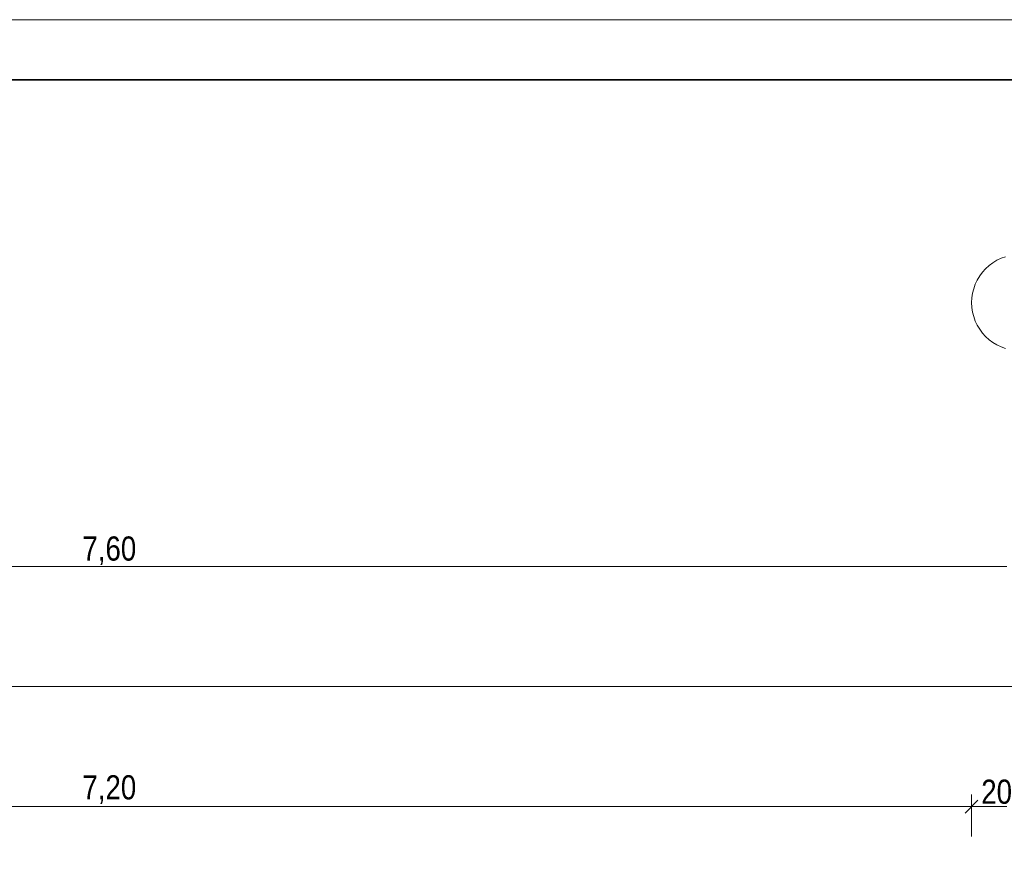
# Model space of a CAD drawing. Extents: x -740 to 300, y 62 to 1112.
# Tile 118 of 187: x -386 to -304, y 1043 to 1112. Entities that reach past the tile are written whole.
import ezdxf

# ---------------------------------------------------------------- set-up
doc = ezdxf.new("R2010")
doc.units = 0
doc.layers.get('0').update_dxf_attribs({"lineweight": 13})
doc.layers.add('70 -76 Bemaßung- 2 Allgemein', color=9, linetype='Continuous', lineweight=5, true_color=0x808080)
doc.layers.add('iwb_Plankopf Rahmen', color=7, linetype='Continuous', lineweight=35)
doc.layers.add('Keine-A06CPVBDL0', color=7, linetype='Continuous', lineweight=9)
doc.styles.get("Standard").update_dxf_attribs({"font": 'ARIALN.TTF'})

# ---------------------------------------------------------------- blocks, each defined once
blk = doc.blocks.new('Referenz-A06CPVBEL0')
at = {"layer": '70 -76 Bemaßung- 2 Allgemein', "color": 0, "linetype": 'Continuous', "ltscale": 0.13}
for p, q in [((-303.417, 1066.852), (-453.296, 1066.852)), ((-11.357, 1056.852), (-682.362, 1056.852)), ((-306.356, 1044.352), (-306.356, 1047.852)), ((-306.356, 1044.352), (-306.356, 1047.852)), ((-307.417, 1046.852), (-449.296, 1046.852)), ((-305.356, 1046.852), (-307.417, 1046.852)), ((-307.356, 1046.852), (-305.296, 1046.852)), ((-303.417, 1046.852), (-305.296, 1046.852))]:
    blk.add_line(p, q, dxfattribs=at)
at = {"layer": '70 -76 Bemaßung- 2 Allgemein', "color": 0, "linetype": 'Continuous', "lineweight": 20, "ltscale": 0.2}
for p, q in [((-305.826, 1047.383), (-306.887, 1046.322)), ((-306.887, 1046.322), (-305.826, 1047.383))]:
    blk.add_line(p, q, dxfattribs=at)
at = {"layer": 'Keine-A06CPVBDL0', "color": 0, "linetype": 'Continuous', "ltscale": 0.13}
for p, q in [((-303.887, 1092.548), (-303.517, 1092.68)), ((-305.185, 1091.681), (-304.894, 1091.944)), ((-304.894, 1091.944), (-304.579, 1092.178)), ((-304.579, 1092.178), (-304.242, 1092.38)), ((-304.242, 1092.38), (-303.887, 1092.548)), ((-305.884, 1090.738), (-305.682, 1091.074)), ((-305.682, 1091.074), (-305.448, 1091.39)), ((-305.448, 1091.39), (-305.185, 1091.681)), ((-306.184, 1090.013), (-306.052, 1090.383)), ((-306.052, 1090.383), (-305.884, 1090.738)), ((-306.337, 1089.244), (-306.279, 1089.632)), ((-306.279, 1089.632), (-306.184, 1090.013)), ((-306.356, 1088.852), (-306.337, 1089.244)), ((-306.337, 1088.46), (-306.356, 1088.852)), ((-306.279, 1088.072), (-306.337, 1088.46)), ((-306.184, 1087.691), (-306.279, 1088.072)), ((-306.052, 1087.321), (-306.184, 1087.691)), ((-305.884, 1086.966), (-306.052, 1087.321)), ((-305.682, 1086.63), (-305.884, 1086.966)), ((-305.448, 1086.315), (-305.682, 1086.63)), ((-305.185, 1086.024), (-305.448, 1086.315)), ((-304.894, 1085.76), (-305.185, 1086.024)), ((-304.579, 1085.526), (-304.894, 1085.76)), ((-304.242, 1085.324), (-304.579, 1085.526)), ((-303.887, 1085.157), (-304.242, 1085.324)), ((-303.517, 1085.024), (-303.887, 1085.157))]:
    blk.add_line(p, q, dxfattribs=at)
at = {"layer": '70 -76 Bemaßung- 2 Allgemein', "color": 0, "linetype": 'Continuous', "ltscale": 0.13, "char_height": 2.01377, "attachment_point": 1}
for s, insert in [('{\\fArial Narrow;7,60}', (-380.495, 1069.368)), ('{\\fArial Narrow;7,20}', (-380.495, 1049.468)), ('{\\fArial Narrow;20}', (-305.553, 1049.103))]:
    blk.add_mtext(s, dxfattribs=dict(at, insert=insert))

msp = doc.modelspace()

# ---------------------------------------------------------------- linework, layer by layer
at = {"layer": 'iwb_Plankopf Rahmen', "color": 8, "lineweight": 13, "ltscale": 0.13, "true_color": 0x808080}
msp.add_lwpolyline([(300.353, 62.433), (-719.647, 62.433), (-719.647, 1112.433), (300.353, 1112.433), (300.353, 62.433)], close=True, dxfattribs=at)
at = {"layer": 'iwb_Plankopf Rahmen', "ltscale": 0.35}
msp.add_lwpolyline([(-699.653, 67.433), (-699.653, 1107.433), (295.353, 1107.433), (295.353, 67.433), (-599.647, 67.433), (-699.653, 67.433)], close=True, dxfattribs=at)

# ---------------------------------------------------------------- block references
at = {"color": 8, "lineweight": 13, "ltscale": 0.13, "true_color": 0x808080}
msp.add_blockref('Referenz-A06CPVBEL0', (0, 0), dxfattribs=at)

doc.saveas('drawing.dxf')
